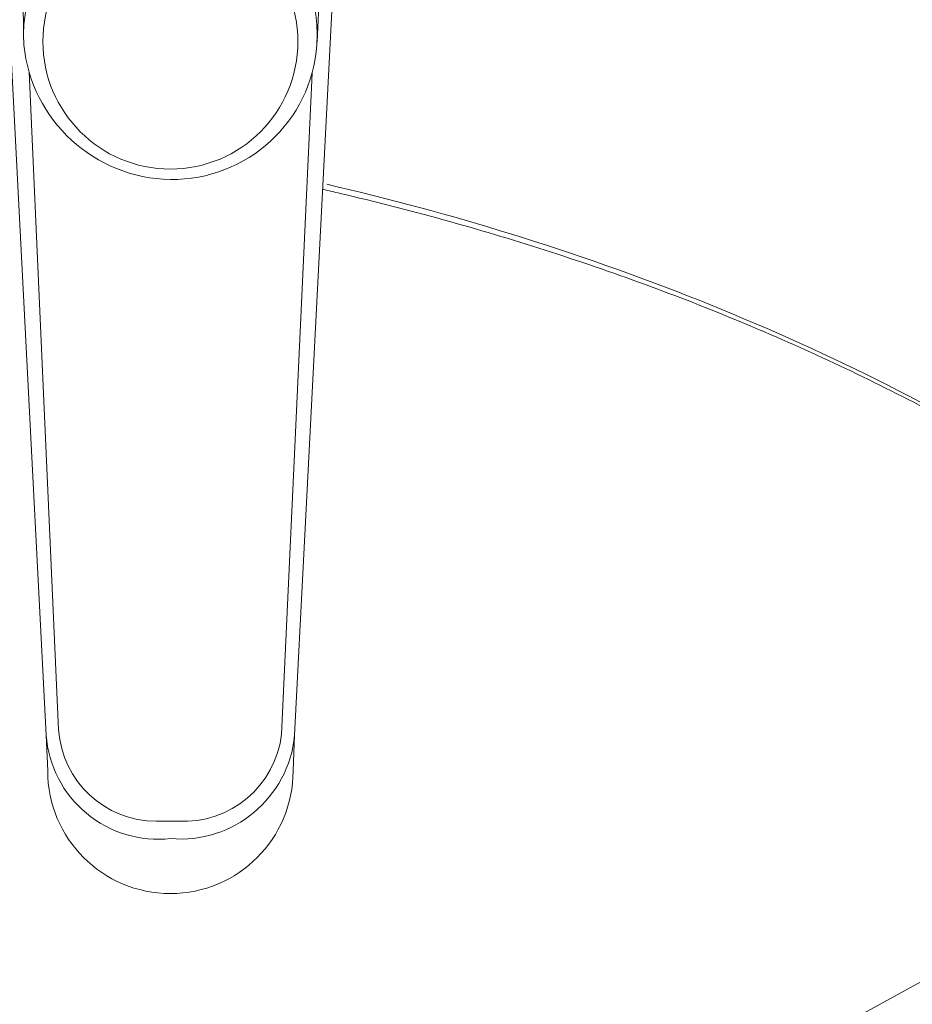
# Model space of a CAD drawing. Header units: millimetres. Extents: x 5980700 to 6194397, y -12939 to 2351883.
# Tile 76 of 124: x 6037403 to 6037510, y -2149 to -2031. Entities that reach past the tile are written whole.
import ezdxf

# ---------------------------------------------------------------- set-up
doc = ezdxf.new("R2010")
doc.units = ezdxf.units.MM
for name, color, linetype, lineweight in [('A-DETL-THIN', 151, 'Continuous', 9), ('A-FLOR-PATT', 8, 'Continuous', 18), ('P-SANR-FIXT', 6, 'Continuous', 9), ('Q-CASE', 31, 'Continuous', 9)]:
    doc.layers.add(name, color=color, linetype=linetype, lineweight=lineweight)

# ---------------------------------------------------------------- blocks, each defined once
blk = doc.blocks.new('Componentes de gabinete 9 - Componentes de gabinete 10-3871332-PLANTA DE CAIMENTO DE PISOS - TÉRREO')
at = {"layer": 'Q-CASE', "lineweight": 5}
h = blk.add_hatch(dxfattribs=at)
h.set_pattern_fill('FP_32', color=256, style=0, pattern_type=2)
h.set_pattern_definition([(0, (2e-05, -3e-05), (812.8, 203.2), [33.528, -576.072, 33.528, -576.072, -3251.2]), (0, (2e-05, -3e-05), (812.8, 203.2), [-1219.2, 33.528, -1185.672, 33.528, -576.072, -1422.4]), (0, (2e-05, -3e-05), (812.8, 203.2), [-3048, 33.528, -372.872, 33.528, -982.472]), (120, (304.8, 101.6), (-582.3763620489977, 602.3054481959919), [33.52799999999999, -576.0719999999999, 33.52799999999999, -576.0719999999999, -3251.199999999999]), (120, (304.8, 101.6), (-582.3763620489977, 602.3054481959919), [-1219.2, 33.52799999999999, -1185.672, 33.52799999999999, -576.0719999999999, -1422.4]), (120, (304.8, 101.6), (-582.3763620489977, 602.3054481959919), [-3048, 33.52799999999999, -372.8719999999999, 33.52799999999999, -982.4719999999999]), (240, (406.4, 508), (-230.4236379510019, -805.5054481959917), [33.528, -576.072, 33.528, -576.072, -3251.2]), (240, (406.4, 508), (-230.4236379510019, -805.5054481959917), [-1219.2, 33.528, -1185.672, 33.528, -576.072, -1422.4]), (240, (406.4, 508), (-230.4236379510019, -805.5054481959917), [-3048, 33.528, -372.872, 33.528, -982.472])])
h.paths.add_polyline_path([(-1916.627681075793, -2503.341032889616), (-1916.627681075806, -1928.341032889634), (-4090.616646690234, -1928.341032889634), (-4090.616646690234, -2018.841821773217), (-4266.627681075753, -2018.841821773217), (-4266.627681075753, -2503.341032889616), (-2157.504512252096, -2503.341032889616)])
h.paths.add_polyline_path([(-3110.634107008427, -2404.163083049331), (-3167.436296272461, -2399.394518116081), (-3221.157012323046, -2385.38959533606), (-3268.906719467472, -2363.038630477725), (-3308.194852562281, -2333.777107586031), (-3337.907475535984, -2297.861812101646), (-3354.729751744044, -2262.080064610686), (-3360.600275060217, -2223.341032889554), (-3354.729751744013, -2184.602001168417), (-3335.245784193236, -2144.961343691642), (-3308.194852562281, -2112.904958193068), (-3268.906719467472, -2083.643435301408), (-3221.157012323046, -2061.292470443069), (-3167.436296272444, -2047.287547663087), (-3110.634107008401, -2042.518982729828), (-3072.063723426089, -2045.756980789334), (-3073.614829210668, -2014.807732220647), (-3075.889238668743, -2009.253733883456), (-3076.651862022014, -2003.300731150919), (-3075.850939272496, -1997.352760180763), (-3073.29385822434, -1991.492903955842), (-3069.878323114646, -1987.058951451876), (-3065.11199704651, -1983.411764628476), (-3059.56534687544, -1981.119493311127), (-3053.61482921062, -1980.337716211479), (-3047.664311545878, -1981.119493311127), (-3040.81046620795, -1984.412028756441), (-3037.351335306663, -1987.058951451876), (-3033.614829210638, -1991.990953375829), (-3031.378719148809, -1997.352760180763), (-3030.577796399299, -2003.300731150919), (-3031.340419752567, -2009.253733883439), (-3033.614829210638, -2014.807732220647), (-3035.478337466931, -2051.831263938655), (-3033.390313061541, -2052.15085995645), (-3025.61542372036, -2054.643551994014), (-3000.111201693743, -2061.292470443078), (-2952.361494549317, -2083.643435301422), (-2913.073361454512, -2112.904958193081), (-2884.108826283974, -2147.229036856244), (-2866.538462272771, -2184.602001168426), (-2860.667938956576, -2223.341032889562), (-2866.538462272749, -2262.080064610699), (-2884.108826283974, -2299.453028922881), (-2913.073361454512, -2333.777107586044), (-2952.361494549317, -2363.038630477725), (-3000.111201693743, -2385.38959533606), (-3053.831917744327, -2399.394518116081)])
h.paths.add_polyline_path([(-2291.627681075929, -2404.16308304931), (-2348.429870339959, -2399.394518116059), (-2402.150586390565, -2385.38959533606), (-2451.939830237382, -2361.51959800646), (-2489.188426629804, -2333.777107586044), (-2518.152961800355, -2299.453028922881), (-2535.72332581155, -2262.080064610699), (-2541.593849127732, -2223.341032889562), (-2535.72332581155, -2184.602001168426), (-2518.152961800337, -2147.229036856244), (-2489.188426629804, -2112.904958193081), (-2449.90029353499, -2083.643435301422), (-2402.150586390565, -2061.292470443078), (-2348.42987034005, -2047.287547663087), (-2310.16307827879, -2044.075036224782), (-2311.627681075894, -2014.807732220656), (-2313.90209053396, -2009.253733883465), (-2314.664713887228, -2003.300731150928), (-2313.863791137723, -1997.352760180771), (-2311.306710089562, -1991.492903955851), (-2304.722171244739, -1984.634033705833), (-2303.124848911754, -1983.411764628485), (-2297.578198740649, -1981.119493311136), (-2291.627681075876, -1980.337716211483), (-2285.677163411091, -1981.119493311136), (-2280.130513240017, -1983.411764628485), (-2275.364187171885, -1987.058951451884), (-2271.62768107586, -1991.990953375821), (-2269.353271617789, -1997.637186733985), (-2268.590648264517, -2003.300731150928), (-2269.353271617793, -2009.253733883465), (-2271.62768107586, -2014.807732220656), (-2271.948652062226, -2044.171044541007), (-2234.825491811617, -2047.287547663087), (-2181.104775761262, -2061.292470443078), (-2133.355068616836, -2083.643435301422), (-2094.066935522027, -2112.904958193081), (-2065.102400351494, -2147.229036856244), (-2047.532036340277, -2184.60200116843), (-2041.661513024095, -2223.341032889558), (-2047.532036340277, -2262.080064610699), (-2065.102400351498, -2299.453028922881), (-2094.066935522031, -2333.777107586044), (-2133.355068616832, -2363.038630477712), (-2181.104775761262, -2385.389595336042), (-2234.825491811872, -2399.394518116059)])
h.paths.add_polyline_path([(-3853.614829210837, -2404.163083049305), (-3910.417018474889, -2399.394518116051), (-3964.137734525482, -2385.389595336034), (-4011.887441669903, -2363.038630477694), (-4055.841707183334, -2329.142378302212), (-4081.97028659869, -2296.553628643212), (-4098.118636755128, -2260.765137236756), (-4103.580997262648, -2223.341032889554), (-4097.710473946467, -2184.602001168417), (-4080.14010993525, -2147.229036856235), (-4051.175574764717, -2112.904958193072), (-4011.887441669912, -2083.643435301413), (-3964.137734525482, -2061.292470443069), (-3910.417018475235, -2047.287547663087), (-3872.19667104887, -2043.171977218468), (-3873.614829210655, -2014.807732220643), (-3875.889238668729, -2009.253733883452), (-3876.651862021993, -2003.300731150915), (-3875.850939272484, -1997.352760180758), (-3873.293858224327, -1991.492903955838), (-3868.415851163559, -1985.939869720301), (-3865.111997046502, -1983.411764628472), (-3859.565346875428, -1981.119493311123), (-3853.61482921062, -1980.337716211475), (-3847.664311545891, -1981.119493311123), (-3842.117661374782, -1983.411764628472), (-3837.351335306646, -1987.058951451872), (-3833.614829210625, -1991.990953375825), (-3831.378719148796, -1997.352760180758), (-3830.577796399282, -2003.300731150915), (-3831.340419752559, -2009.253733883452), (-3833.614829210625, -2014.807732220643), (-3833.935800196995, -2044.171044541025), (-3796.812639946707, -2047.287547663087), (-3743.091923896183, -2061.292470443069), (-3695.342216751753, -2083.643435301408), (-3651.387951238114, -2117.539687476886), (-3625.259371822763, -2150.128437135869), (-3609.111021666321, -2185.91692854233), (-3603.648661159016, -2223.341032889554), (-3609.519184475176, -2262.080064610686), (-3629.681102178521, -2302.524118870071), (-3656.054083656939, -2333.777107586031), (-3695.342216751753, -2363.038630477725), (-3743.091923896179, -2385.38959533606), (-3796.812639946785, -2399.394518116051), (-3847.738132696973, -2403.669732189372)])
h = blk.add_hatch(dxfattribs=at)
h.set_pattern_fill('FP_33', color=256, style=0, pattern_type=2)
h.set_pattern_definition([(216.87, (635, 1587.5), (4762.494328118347, 3175.008507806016), [793.75, -7143.75]), (206.565, (1587.5, 1111.25), (-1587.501456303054, -1587.499067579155), [1774.879, -1774.879]), (198.435, (1587.5, 317.5), (-3174.997452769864, -1587.50290376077), [1004.024, -4016.092])])
h.paths.add_polyline_path([(-1916.627681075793, -2503.341032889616), (-1916.627681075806, -1928.341032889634), (-4090.616646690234, -1928.341032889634), (-4090.616646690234, -2018.841821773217), (-4266.627681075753, -2018.841821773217), (-4266.627681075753, -2503.341032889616), (-2157.504512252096, -2503.341032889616)])
h.paths.add_polyline_path([(-3110.634107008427, -2404.163083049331), (-3167.436296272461, -2399.394518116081), (-3221.157012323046, -2385.38959533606), (-3268.906719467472, -2363.038630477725), (-3308.194852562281, -2333.777107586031), (-3337.907475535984, -2297.861812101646), (-3354.729751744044, -2262.080064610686), (-3360.600275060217, -2223.341032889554), (-3354.729751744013, -2184.602001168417), (-3335.245784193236, -2144.961343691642), (-3308.194852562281, -2112.904958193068), (-3268.906719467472, -2083.643435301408), (-3221.157012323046, -2061.292470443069), (-3167.436296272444, -2047.287547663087), (-3110.634107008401, -2042.518982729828), (-3072.063723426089, -2045.756980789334), (-3073.614829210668, -2014.807732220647), (-3075.889238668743, -2009.253733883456), (-3076.651862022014, -2003.300731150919), (-3075.850939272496, -1997.352760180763), (-3073.29385822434, -1991.492903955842), (-3069.878323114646, -1987.058951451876), (-3065.11199704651, -1983.411764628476), (-3059.56534687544, -1981.119493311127), (-3053.61482921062, -1980.337716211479), (-3047.664311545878, -1981.119493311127), (-3040.81046620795, -1984.412028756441), (-3037.351335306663, -1987.058951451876), (-3033.614829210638, -1991.990953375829), (-3031.378719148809, -1997.352760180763), (-3030.577796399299, -2003.300731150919), (-3031.340419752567, -2009.253733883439), (-3033.614829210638, -2014.807732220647), (-3035.478337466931, -2051.831263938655), (-3033.390313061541, -2052.15085995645), (-3025.61542372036, -2054.643551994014), (-3000.111201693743, -2061.292470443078), (-2952.361494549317, -2083.643435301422), (-2913.073361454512, -2112.904958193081), (-2884.108826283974, -2147.229036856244), (-2866.538462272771, -2184.602001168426), (-2860.667938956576, -2223.341032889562), (-2866.538462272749, -2262.080064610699), (-2884.108826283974, -2299.453028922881), (-2913.073361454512, -2333.777107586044), (-2952.361494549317, -2363.038630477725), (-3000.111201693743, -2385.38959533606), (-3053.831917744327, -2399.394518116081)])
h.paths.add_polyline_path([(-2291.627681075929, -2404.16308304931), (-2348.429870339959, -2399.394518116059), (-2402.150586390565, -2385.38959533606), (-2451.939830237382, -2361.51959800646), (-2489.188426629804, -2333.777107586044), (-2518.152961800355, -2299.453028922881), (-2535.72332581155, -2262.080064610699), (-2541.593849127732, -2223.341032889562), (-2535.72332581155, -2184.602001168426), (-2518.152961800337, -2147.229036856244), (-2489.188426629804, -2112.904958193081), (-2449.90029353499, -2083.643435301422), (-2402.150586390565, -2061.292470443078), (-2348.42987034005, -2047.287547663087), (-2310.16307827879, -2044.075036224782), (-2311.627681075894, -2014.807732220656), (-2313.90209053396, -2009.253733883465), (-2314.664713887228, -2003.300731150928), (-2313.863791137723, -1997.352760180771), (-2311.306710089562, -1991.492903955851), (-2304.722171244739, -1984.634033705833), (-2303.124848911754, -1983.411764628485), (-2297.578198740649, -1981.119493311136), (-2291.627681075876, -1980.337716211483), (-2285.677163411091, -1981.119493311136), (-2280.130513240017, -1983.411764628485), (-2275.364187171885, -1987.058951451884), (-2271.62768107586, -1991.990953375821), (-2269.353271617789, -1997.637186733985), (-2268.590648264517, -2003.300731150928), (-2269.353271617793, -2009.253733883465), (-2271.62768107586, -2014.807732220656), (-2271.948652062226, -2044.171044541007), (-2234.825491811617, -2047.287547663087), (-2181.104775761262, -2061.292470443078), (-2133.355068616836, -2083.643435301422), (-2094.066935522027, -2112.904958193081), (-2065.102400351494, -2147.229036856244), (-2047.532036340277, -2184.60200116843), (-2041.661513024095, -2223.341032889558), (-2047.532036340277, -2262.080064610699), (-2065.102400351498, -2299.453028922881), (-2094.066935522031, -2333.777107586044), (-2133.355068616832, -2363.038630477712), (-2181.104775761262, -2385.389595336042), (-2234.825491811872, -2399.394518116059)])
h.paths.add_polyline_path([(-3853.614829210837, -2404.163083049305), (-3910.417018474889, -2399.394518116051), (-3964.137734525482, -2385.389595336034), (-4011.887441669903, -2363.038630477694), (-4055.841707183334, -2329.142378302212), (-4081.97028659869, -2296.553628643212), (-4098.118636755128, -2260.765137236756), (-4103.580997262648, -2223.341032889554), (-4097.710473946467, -2184.602001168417), (-4080.14010993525, -2147.229036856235), (-4051.175574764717, -2112.904958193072), (-4011.887441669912, -2083.643435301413), (-3964.137734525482, -2061.292470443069), (-3910.417018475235, -2047.287547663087), (-3872.19667104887, -2043.171977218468), (-3873.614829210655, -2014.807732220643), (-3875.889238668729, -2009.253733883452), (-3876.651862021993, -2003.300731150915), (-3875.850939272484, -1997.352760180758), (-3873.293858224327, -1991.492903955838), (-3868.415851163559, -1985.939869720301), (-3865.111997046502, -1983.411764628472), (-3859.565346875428, -1981.119493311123), (-3853.61482921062, -1980.337716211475), (-3847.664311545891, -1981.119493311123), (-3842.117661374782, -1983.411764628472), (-3837.351335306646, -1987.058951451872), (-3833.614829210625, -1991.990953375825), (-3831.378719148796, -1997.352760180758), (-3830.577796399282, -2003.300731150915), (-3831.340419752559, -2009.253733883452), (-3833.614829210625, -2014.807732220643), (-3833.935800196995, -2044.171044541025), (-3796.812639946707, -2047.287547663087), (-3743.091923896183, -2061.292470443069), (-3695.342216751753, -2083.643435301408), (-3651.387951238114, -2117.539687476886), (-3625.259371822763, -2150.128437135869), (-3609.111021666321, -2185.91692854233), (-3603.648661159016, -2223.341032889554), (-3609.519184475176, -2262.080064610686), (-3629.681102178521, -2302.524118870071), (-3656.054083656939, -2333.777107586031), (-3695.342216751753, -2363.038630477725), (-3743.091923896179, -2385.38959533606), (-3796.812639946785, -2399.394518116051), (-3847.738132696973, -2403.669732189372)])
at = {"layer": 'Q-CASE', "color": 133, "lineweight": 5}
blk.add_open_spline([(-3034.993075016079, -2051.064000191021), (-3027.565991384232, -2052.782397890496), (-3004.592844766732, -2058.969912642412), (-2968.419449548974, -2073.395573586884), (-2930.299989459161, -2096.743737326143), (-2899.528686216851, -2124.738962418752), (-2869.672197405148, -2166.481287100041), (-2860.667938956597, -2200.634047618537), (-2860.667938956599, -2223.341032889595)], degree=3, knots=[1.871810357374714, 1.871810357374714, 1.871810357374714, 1.871810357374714, 1.963495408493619, 2.159844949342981, 2.356194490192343, 2.552544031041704, 2.748893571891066, 3.14159265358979, 3.14159265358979, 3.14159265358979, 3.14159265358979], dxfattribs=at)
blk = doc.blocks.new('Deca_Cuba de Embutir Universal Oval_L_37 - L_37_17_Branco Gelo GE17-3102699-PLANTA DE CAIMENTO DE PISOS - TÉRREO')
at = {"layer": 'P-SANR-FIXT', "color": 90, "lineweight": 5}
blk.add_open_spline([(249.9661680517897, -1.331533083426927e-10), (249.9462737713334, 6.373651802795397), (249.0120068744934, 18.99355938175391), (244.9629843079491, 37.46108720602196), (239.2929150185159, 52.66577943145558), (233.4439695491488, 64.57105873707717), (228.4618392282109, 73.24640232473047), (222.8414178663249, 81.71890648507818), (216.565657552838, 90.03681551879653), (209.6999008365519, 98.1095680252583), (202.320997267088, 105.8505852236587), (194.3773779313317, 113.2961635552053), (185.8370916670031, 120.4928035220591), (176.7905614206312, 127.3612064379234), (167.3378583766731, 133.8283248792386), (157.4180866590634, 139.9219055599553), (146.9865604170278, 145.682658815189), (136.1546241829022, 151.046554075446), (125.0412526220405, 155.9571231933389), (113.5788694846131, 160.4323892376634), (101.7120111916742, 164.5054827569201), (89.568076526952, 168.130442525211), (80.70656067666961, 170.3943690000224), (75.89249737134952, 171.5039892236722), (75.21536294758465, 171.6577241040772)], degree=3, knots=[0, 0, 0, 0, 0.03333333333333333, 0.06666666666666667, 0.1, 0.1166666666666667, 0.1333333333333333, 0.15, 0.1666666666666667, 0.1833333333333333, 0.2, 0.2166666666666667, 0.2333333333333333, 0.25, 0.2666666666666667, 0.2833333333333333, 0.3, 0.3166666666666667, 0.3333333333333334, 0.35, 0.3666666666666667, 0.3833333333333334, 0.4, 0.4027232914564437, 0.4027232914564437, 0.4027232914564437, 0.4027232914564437], dxfattribs=at)
blk = doc.blocks.new('Deca_Torneira Decamatic Eco_1173_C_Mesa Fechamento Automatico - 1173_C_Cromado CR10-3134131-PLANTA DE CAIMENTO DE PISOS - TÉRREO')
at = {"layer": 'P-SANR-FIXT', "color": 90, "lineweight": 5}
for p, q in [((-0.8803297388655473, 123.5770627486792), (1.679737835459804, 123.5770627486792)), ((-14.80102195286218, 113.344352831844), (-14.62372851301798, 117.5728564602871)), ((14.62372851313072, 117.5728564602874), (14.8010219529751, 113.3443528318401)), ((-19.67902901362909, 18.49748452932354), (-14.80102195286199, 113.3443528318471)), ((-16.87477370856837, 34.50280267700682), (-13.25110610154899, 113.1967488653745)), ((13.32878300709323, 112.7141523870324), (16.84253440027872, 34.32167965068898)), ((14.8010219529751, 113.3443528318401), (19.67902901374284, 18.49748452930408)), ((-18.20037910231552, 15.99746769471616), (-17.47965503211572, 30.81429193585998)), ((17.66020748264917, 14.80721502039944), (17.4996785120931, 29.9640573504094))]:
    blk.add_line(p, q, dxfattribs=at)
blk.add_circle((6.89019154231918e-11, 30.71981705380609), 15.19214815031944, dxfattribs=at)
for centre, radius, start, end in [((5.637253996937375e-11, 117.5728564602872), 14.62372851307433, 1.488499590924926e-12, 180.0000000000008), ((-1.20154580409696, 112.0492266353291), 13.66100667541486, 84.95406323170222, 174.5599268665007), ((1.45389986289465, 112.3525740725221), 13.38391920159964, 4.249642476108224, 96.23636742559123), ((-1.57590498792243, 111.8444015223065), 11.75326186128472, 86.60716935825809, 173.392830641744), ((1.679737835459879, 111.8995717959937), 11.67749095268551, 4.00000000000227, 90.0000000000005), ((-0.2307316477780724, 29.87114595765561), 17.27646897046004, 89.23477750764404, 175.906959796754), ((-0.23753063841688, 29.36210406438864), 17.78555626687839, 5.621383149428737, 89.23477750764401), ((-0.0003214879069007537, 29.96405735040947), 17.5, 176.2642266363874, 3.735773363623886)]:
    blk.add_arc(centre, radius, start, end, dxfattribs=at)
blk = doc.blocks.new('BE-PMSa-MOD-ARQ-CONEXAODOFUTURO-EX-000-R_rvt-1-PLANTA DE CAIMENTO DE PISOS - TÉRREO')
at = {"layer": 'A-FLOR-PATT', "lineweight": 5}
h = blk.add_hatch(dxfattribs=at)
h.set_pattern_fill('FP_19', color=71, style=0, pattern_type=2)
h.set_pattern_definition([(0, (1076.385, -4153.340999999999), (0, 450), []), (90, (1076.385, -4153.340999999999), (-450, 2.755455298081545e-14), [])])
h.paths.add_polyline_path([(-1408.117406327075, -6885.841005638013), (-1448.117406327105, -6885.841005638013), (-1448.117406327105, -6165.841005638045), (-1458.117406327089, -6165.841005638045), (-1458.117406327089, -6154.841005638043), (-1478.122472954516, -6154.841005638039), (-1478.122472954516, -6265.841005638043), (-1497.12247295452, -6265.841005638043), (-1497.12247295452, -6135.841005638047), (-1458.117406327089, -6135.841005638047), (-1458.117406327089, -6125.841005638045), (-1448.117406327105, -6125.841005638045), (-1448.117406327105, -6085.84100563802), (-1408.117406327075, -6085.84100563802), (-1408.117406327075, -6125.841005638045), (-1398.117406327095, -6125.841005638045), (-1398.117406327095, -6135.841005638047), (-1359.11233969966, -6135.841005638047), (-1359.11233969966, -6265.841005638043), (-1378.112339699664, -6265.841005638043), (-1379.117406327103, -6154.841005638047), (-1398.117406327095, -6154.841005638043), (-1398.117406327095, -6165.841005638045), (-1408.117406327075, -6165.841005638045), (-1408.117406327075, -6804.748590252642)])
h.paths.add_polyline_path([(-422.2840729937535, -6885.841005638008), (-462.2840729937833, -6885.841005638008), (-462.2840729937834, -6165.841005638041), (-472.284072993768, -6165.841005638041), (-472.284072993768, -6154.841005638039), (-492.2891396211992, -6154.841005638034), (-492.2891396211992, -6265.841005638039), (-511.2891396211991, -6265.841005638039), (-511.2891396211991, -6135.841005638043), (-472.284072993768, -6135.841005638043), (-472.284072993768, -6125.841005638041), (-462.2840729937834, -6125.841005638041), (-462.2840729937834, -6085.841005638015), (-422.2840729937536, -6085.841005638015), (-422.2840729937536, -6125.841005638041), (-412.2840729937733, -6125.841005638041), (-412.2840729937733, -6135.841005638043), (-373.2790063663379, -6135.841005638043), (-373.2790063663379, -6265.841005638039), (-392.2790063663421, -6265.841005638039), (-393.2840729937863, -6154.841005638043), (-412.2840729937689, -6154.841005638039), (-412.2840729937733, -6165.841005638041), (-422.2840729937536, -6165.841005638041), (-422.2840729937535, -6804.748590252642)])
h.paths.add_polyline_path([(563.5492603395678, -6885.841005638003), (523.5492603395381, -6885.841005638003), (523.5492603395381, -6165.841005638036), (513.5492603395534, -6165.841005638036), (513.5492603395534, -6154.84100563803), (493.5441937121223, -6154.841005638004), (493.5441937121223, -6265.841005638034), (474.5441937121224, -6265.841005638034), (474.5441937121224, -6135.841005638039), (513.5492603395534, -6135.841005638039), (513.5492603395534, -6125.841005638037), (523.5492603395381, -6125.841005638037), (523.5492603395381, -6085.841005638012), (563.5492603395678, -6085.841005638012), (563.5492603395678, -6125.841005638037), (573.5492603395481, -6125.841005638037), (573.5492603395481, -6135.841005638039), (612.5543269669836, -6135.841005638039), (612.5543269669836, -6265.841005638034), (593.5543269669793, -6265.841005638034), (592.5492603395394, -6154.841005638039), (573.5492603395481, -6154.841005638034), (573.5492603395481, -6165.841005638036), (563.5492603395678, -6165.841005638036), (563.5492603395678, -6804.748590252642)])
h.paths.add_polyline_path([(1549.382593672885, -6885.841005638), (1509.382593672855, -6885.841005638), (1509.382593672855, -6165.841005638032), (1499.38259367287, -6165.841005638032), (1499.38259367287, -6154.841005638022), (1479.377527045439, -6154.841005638), (1479.377527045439, -6265.84100563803), (1460.377527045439, -6265.84100563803), (1460.377527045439, -6135.841005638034), (1499.38259367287, -6135.841005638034), (1499.38259367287, -6125.841005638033), (1509.382593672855, -6125.841005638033), (1509.382593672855, -6085.841005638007), (1549.382593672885, -6085.841005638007), (1549.382593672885, -6125.841005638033), (1559.382593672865, -6125.841005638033), (1559.382593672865, -6135.841005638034), (1598.387660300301, -6135.841005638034), (1598.387660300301, -6265.84100563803), (1579.387660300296, -6265.84100563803), (1578.382593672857, -6154.841005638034), (1559.382593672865, -6154.84100563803), (1559.382593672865, -6165.841005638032), (1549.382593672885, -6165.841005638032), (1549.382593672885, -6839.505983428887)])
h.paths.add_polyline_path([(-3379.784072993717, -6885.841005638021), (-3419.784072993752, -6885.841005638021), (-3419.784072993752, -6165.841005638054), (-3429.784072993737, -6165.841005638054), (-3429.784072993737, -6154.841005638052), (-3449.789139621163, -6154.841005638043), (-3449.789139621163, -6265.841005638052), (-3468.789139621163, -6265.841005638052), (-3468.789139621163, -6135.841005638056), (-3429.784072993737, -6135.841005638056), (-3429.784072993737, -6125.841005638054), (-3419.784072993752, -6125.841005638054), (-3419.784072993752, -6085.841005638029), (-3379.784072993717, -6085.841005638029), (-3379.784072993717, -6125.841005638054), (-3369.784072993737, -6125.841005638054), (-3369.784072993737, -6135.841005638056), (-3330.779006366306, -6135.841005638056), (-3330.779006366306, -6265.841005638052), (-3349.779006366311, -6265.841005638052), (-3350.784072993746, -6154.841005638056), (-3369.784072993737, -6154.841005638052), (-3369.784072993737, -6165.841005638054), (-3379.784072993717, -6165.841005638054), (-3379.784072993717, -6804.748590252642)])
h.paths.add_polyline_path([(-2393.950739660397, -6885.841005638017), (-2433.950739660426, -6885.841005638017), (-2433.950739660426, -6165.841005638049), (-2443.950739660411, -6165.841005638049), (-2443.950739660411, -6154.841005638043), (-2463.955806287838, -6154.841005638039), (-2463.955806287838, -6265.841005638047), (-2482.955806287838, -6265.841005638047), (-2482.955806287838, -6135.841005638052), (-2443.950739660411, -6135.841005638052), (-2443.950739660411, -6125.84100563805), (-2433.950739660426, -6125.84100563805), (-2433.950739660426, -6085.841005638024), (-2393.950739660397, -6085.841005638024), (-2393.950739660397, -6125.84100563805), (-2383.950739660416, -6125.84100563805), (-2383.950739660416, -6135.841005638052), (-2344.945673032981, -6135.841005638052), (-2344.945673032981, -6265.841005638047), (-2363.945673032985, -6265.841005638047), (-2364.950739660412, -6154.841005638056), (-2383.950739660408, -6154.841005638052), (-2383.950739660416, -6165.841005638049), (-2393.950739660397, -6165.841005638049), (-2393.950739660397, -6804.748590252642)])
h.paths.add_polyline_path([(-1633.586260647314, -8187.825683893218), (-1326.11487301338, -8187.825683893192), (-1326.11487301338, -6915.841005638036), (-1408.117406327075, -6915.841005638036), (-1408.117406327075, -6885.841005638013), (-1222.284072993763, -6885.841005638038), (-1222.284072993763, -6915.841005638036), (-1296.11487301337, -6915.841005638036), (-1296.11487301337, -8187.825683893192), (-340.281539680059, -8187.825683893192), (-340.281539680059, -6915.841005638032), (-422.2840729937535, -6915.841005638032), (-422.2840729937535, -6885.841005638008), (-236.4507396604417, -6885.841005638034), (-236.4507396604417, -6915.841005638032), (-310.281539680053, -6915.841005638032), (-310.2815396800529, -8187.825683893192), (645.5517936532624, -8187.825683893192), (645.5517936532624, -6915.841005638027), (563.5492603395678, -6915.841005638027), (563.5492603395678, -6885.841005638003), (749.3825936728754, -6885.84100563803), (749.3825936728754, -6915.841005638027), (675.5517936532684, -6915.841005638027), (675.5517936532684, -8187.825683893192), (1631.385126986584, -8187.825683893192), (1631.385126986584, -6915.841005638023), (1549.382593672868, -6915.841005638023), (1549.382593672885, -6885.841005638), (1876.385126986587, -6885.841005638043), (1876.385126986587, -5160.841005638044), (1819.382593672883, -5160.84100563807), (1819.382593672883, -5130.841005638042), (1876.385126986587, -5130.841005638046), (1876.385126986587, -3880.841005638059), (1437.385126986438, -3880.841005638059), (1436.385126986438, -3898.231985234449), (1424.554938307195, -3898.231985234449), (1424.554938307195, -3931.218364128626), (1419.460598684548, -3931.218364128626), (1419.460598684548, -3946.925911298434), (1413.385126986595, -3946.925911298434), (1413.385126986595, -3958.858886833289), (1444.385126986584, -3958.858886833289), (1444.385126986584, -3970.828505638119), (1370.385126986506, -3970.828505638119), (1370.385126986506, -3958.948636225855), (1401.385126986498, -3958.858886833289), (1401.385126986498, -3946.925911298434), (1395.309655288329, -3946.925911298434), (1395.309655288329, -3931.218364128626), (1390.215315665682, -3931.218364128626), (1390.215315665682, -3898.231985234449), (1377.385126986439, -3897.231985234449), (1377.385126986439, -3880.841005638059), (938.3851269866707, -3880.841005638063), (938.385126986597, -5130.841005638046), (1019.382593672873, -5130.841005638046), (1019.382593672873, -5160.841005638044), (816.3825936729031, -5160.84100563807), (816.3825936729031, -5130.841005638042), (908.3851269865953, -5130.841005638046), (908.3851269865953, -3880.841005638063), (469.3851269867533, -3880.841005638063), (468.3851269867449, -3898.231985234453), (456.554938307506, -3898.231985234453), (456.554938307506, -3931.21836412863), (451.4605986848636, -3931.21836412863), (451.4605986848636, -3946.925911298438), (445.3851269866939, -3946.925911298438), (445.3851269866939, -3958.948636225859), (476.3851269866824, -3958.948636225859), (476.3851269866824, -3970.828505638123), (402.3851269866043, -3970.828505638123), (402.3851269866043, -3958.858886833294), (433.3851269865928, -3958.858886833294), (433.3851269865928, -3946.925911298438), (427.3096552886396, -3946.925911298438), (427.3096552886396, -3931.21836412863), (422.2153156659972, -3931.21836412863), (422.2153156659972, -3898.231985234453), (409.3851269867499, -3897.231985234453), (409.3851269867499, -3880.841005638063), (-29.61487301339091, -3880.841005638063), (-29.61487301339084, -5130.841005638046), (16.38259367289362, -5130.841005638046), (16.38259367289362, -5160.841005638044), (-116.6174063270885, -5160.84100563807), (-116.6174063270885, -5130.841005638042), (-59.61487301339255, -5130.841005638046), (-59.61487301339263, -3880.841005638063), (-498.6148730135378, -3880.841005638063), (-499.6148730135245, -3898.231985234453), (-511.4450616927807, -3898.231985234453), (-511.4450616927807, -3931.21836412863), (-516.5394013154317, -3931.21836412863), (-516.5394013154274, -3946.925911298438), (-522.6148730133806, -3946.925911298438), (-522.6148730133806, -3958.858886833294), (-491.6148730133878, -3958.858886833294), (-491.6148730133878, -3970.828505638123), (-565.614873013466, -3970.828505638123), (-565.614873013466, -3958.948636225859), (-534.6148730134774, -3958.858886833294), (-534.6148730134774, -3946.925911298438), (-540.6903447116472, -3946.925911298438), (-540.6903447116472, -3931.21836412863), (-545.7846843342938, -3931.21836412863), (-545.7846843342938, -3898.231985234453), (-558.6148730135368, -3897.231985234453), (-558.6148730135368, -3880.841005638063), (-997.6148730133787, -3880.841005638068), (-997.6148730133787, -5130.841005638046), (-916.6174063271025, -5130.841005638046), (-916.6174063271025, -5160.841005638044), (-1084.617406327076, -5160.84100563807), (-1084.617406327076, -5130.841005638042), (-1027.61487301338, -5130.841005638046), (-1027.614873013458, -3880.841005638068), (-1466.614873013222, -3880.841005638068), (-1467.614873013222, -3898.231985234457), (-1479.44506169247, -3898.231985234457), (-1479.44506169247, -3931.218364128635), (-1484.539401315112, -3931.218364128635), (-1484.539401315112, -3946.925911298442), (-1490.614873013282, -3946.925911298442), (-1490.614873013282, -3958.948636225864), (-1459.614873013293, -3958.948636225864), (-1459.614873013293, -3970.828505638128), (-1533.614873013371, -3970.828505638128), (-1533.614873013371, -3958.858886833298), (-1502.614873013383, -3958.858886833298), (-1502.614873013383, -3946.925911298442), (-1508.690344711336, -3946.925911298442), (-1508.690344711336, -3931.218364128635), (-1513.784684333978, -3931.218364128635), (-1513.784684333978, -3898.231985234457), (-1526.614873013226, -3897.231985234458), (-1526.614873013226, -3880.841005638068), (-1965.614873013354, -3880.841005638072), (-1965.614873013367, -5130.841005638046), (-1884.61740632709, -5130.841005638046), (-1884.61740632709, -5160.841005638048), (-2052.617406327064, -5160.84100563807), (-2052.617406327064, -5130.841005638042), (-1995.614873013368, -5130.841005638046), (-1995.614873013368, -3880.841005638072), (-2434.614873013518, -3880.841005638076), (-2435.614873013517, -3898.231985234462), (-2447.445061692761, -3898.231985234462), (-2447.445061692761, -3931.218364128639), (-2452.539401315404, -3931.218364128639), (-2452.539401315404, -3946.925911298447), (-2458.614873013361, -3946.925911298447), (-2458.614873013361, -3958.858886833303), (-2427.614873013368, -3958.858886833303), (-2427.614873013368, -3970.828505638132), (-2501.614873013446, -3970.828505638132), (-2501.614873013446, -3958.948636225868), (-2470.614873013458, -3958.858886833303), (-2470.614873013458, -3946.925911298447), (-2476.690344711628, -3946.925911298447), (-2476.690344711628, -3931.218364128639), (-2481.78468433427, -3931.218364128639), (-2481.78468433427, -3898.231985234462), (-2494.614873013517, -3897.231985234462), (-2494.614873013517, -3880.841005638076), (-2933.614873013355, -3880.841005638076), (-2933.614873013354, -5130.841005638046), (-2852.617406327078, -5130.841005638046), (-2852.617406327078, -5160.841005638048), (-2963.614873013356, -5160.841005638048), (-2963.614873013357, -3730.841005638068), (-273.614873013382, -3730.841005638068), (-273.6148730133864, -1905.841005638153), (-333.6148730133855, -1905.841005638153), (-333.6148730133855, -1920.841005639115), (-403.6148730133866, -1920.841005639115), (-403.6148730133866, -1905.841005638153), (-413.6148730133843, -1905.841005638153), (-413.6148730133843, -2645.841005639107), (-403.614873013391, -2645.841005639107), (-403.614873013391, -2656.841005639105), (-383.6098063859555, -2656.841005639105), (-383.6098063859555, -2545.841005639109), (-364.6098063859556, -2545.841005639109), (-364.6098063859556, -2675.841005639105), (-403.614873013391, -2675.841005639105), (-403.614873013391, -2685.841005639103), (-413.6148730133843, -2685.841005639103), (-413.6148730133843, -2725.841005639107), (-443.614873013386, -2725.841005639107), (-443.614873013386, -2685.841005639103), (-453.6148730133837, -2685.841005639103), (-453.6148730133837, -2675.841005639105), (-492.6199396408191, -2675.841005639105), (-492.6199396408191, -2545.841005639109), (-473.6199396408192, -2545.841005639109), (-472.6148730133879, -2656.841005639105), (-453.6148730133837, -2656.841005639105), (-453.6148730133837, -2645.841005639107), (-443.614873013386, -2645.841005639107), (-443.614873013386, -1905.841005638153), (-1243.614873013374, -1905.841005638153), (-1243.614873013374, -1920.841005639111), (-1313.614873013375, -1920.841005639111), (-1313.614873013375, -1905.841005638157), (-1861.627696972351, -1905.841005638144), (-1861.627696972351, -2730.841005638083), (-1891.627696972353, -2730.841005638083), (-1891.627696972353, -2503.341005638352), (-4291.627696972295, -2503.34100563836), (-4291.627696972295, -3602.841794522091), (-4115.616662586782, -3602.841794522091), (-4115.616662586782, -3918.841794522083), (-4291.627696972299, -3918.841794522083), (-4291.62769697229, -6885.841005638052), (-4179.784072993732, -6885.841005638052), (-4179.784072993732, -6915.841005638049), (-4291.62769697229, -6915.841005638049), (-4291.62769697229, -8187.825683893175), (-3297.781539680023, -8187.825683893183), (-3297.781539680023, -6915.841005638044), (-3379.784072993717, -6915.841005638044), (-3379.784072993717, -6885.841005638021), (-3193.950739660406, -6885.841005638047), (-3193.950739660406, -6915.841005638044), (-3267.781539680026, -6915.841005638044), (-3267.781539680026, -8187.825683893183), (-2311.948206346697, -8187.825683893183), (-2311.948206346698, -6915.84100563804), (-2393.950739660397, -6915.84100563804), (-2393.950739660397, -6885.841005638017), (-2208.117406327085, -6885.841005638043), (-2208.117406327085, -6915.84100563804), (-2281.948206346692, -6915.84100563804), (-2281.948206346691, -8187.825683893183), (-1634.040783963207, -8187.825683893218)])
h.paths.add_polyline_path([(1081.283969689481, -8177.824964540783), (974.2429165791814, -8177.757752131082), (969.89444838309, -8176.62737626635), (962.5990053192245, -8171.491896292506), (958.4892938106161, -8163.573126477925), (957.9528572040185, -8159.112278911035), (958.3458896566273, -8046.283814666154), (960.307945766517, -8039.866218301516), (963.7283128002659, -8032.919235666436), (963.7283128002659, -7942.145418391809), (961.4375489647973, -7935.578149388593), (960.4463710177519, -7926.6496358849), (961.5940795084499, -7650.620109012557), (964.0656786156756, -7630.220274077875), (974.8299487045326, -7602.120334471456), (992.0949357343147, -7577.474922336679), (1014.827323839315, -7557.759074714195), (1044.094972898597, -7543.599703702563), (1071.00633885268, -7537.47041637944), (1104.593384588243, -7534.802663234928), (1150.72110646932, -7533.999939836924), (1177.139309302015, -7534.536061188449), (1217.145192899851, -7537.754905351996), (1245.244404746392, -7544.159408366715), (1272.081338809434, -7557.769795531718), (1294.810519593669, -7577.489024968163), (1312.071615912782, -7602.136909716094), (1322.831558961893, -7630.238285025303), (1326.446371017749, -7660.111296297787), (1325.461348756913, -7935.551189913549), (1322.756520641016, -7944.035336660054), (1322.75652064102, -8032.919235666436), (1327.175489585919, -8039.484241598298), (1328.701960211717, -8047.249322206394), (1328.191987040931, -8166.732035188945), (1324.318356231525, -8173.441360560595), (1317.609030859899, -8177.314991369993), (1313.735400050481, -8177.824964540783)])
h.paths.add_polyline_path([(327.9020667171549, -8177.824964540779), (-11.59041675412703, -8177.757752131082), (-15.938884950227, -8176.627376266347), (-23.23432801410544, -8171.491896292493), (-27.34403952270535, -8163.573126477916), (-27.88047612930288, -8159.11227891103), (-27.48744367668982, -8046.283814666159), (-25.52538756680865, -8039.866218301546), (-22.10502053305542, -8032.919235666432), (-22.10502053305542, -7942.145418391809), (-24.39578436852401, -7935.578149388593), (-25.38696231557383, -7926.649635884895), (-24.23925382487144, -7650.620109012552), (-21.76765471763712, -7630.220274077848), (-11.00338462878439, -7602.120334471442), (6.261602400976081, -7577.474922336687), (28.99399050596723, -7557.759074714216), (58.26163956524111, -7543.599703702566), (85.1730055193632, -7537.470416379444), (118.760051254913, -7534.802663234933), (164.8877731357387, -7533.999939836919), (197.9780157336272, -7535.04143530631), (231.3118595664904, -7537.754905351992), (259.4110714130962, -7544.159408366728), (286.2480054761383, -7557.769795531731), (308.9771862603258, -7577.48902496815), (326.2382825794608, -7602.136909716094), (336.9982256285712, -7630.238285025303), (340.613037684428, -7660.111296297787), (339.6280154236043, -7935.551189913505), (336.9231873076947, -7944.035336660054), (336.923187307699, -8032.919235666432), (341.3421562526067, -8039.484241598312), (342.8686268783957, -8047.249322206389), (342.3586537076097, -8166.73203518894), (338.4850228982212, -8173.441360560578), (331.7756975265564, -8177.314991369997)])
h.paths.add_polyline_path([(-992.9312666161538, -8177.824964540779), (-1001.772218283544, -8176.627376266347), (-1009.067661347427, -8171.491896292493), (-1013.177372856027, -8163.573126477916), (-1013.713809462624, -8159.11227891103), (-1013.320777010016, -8046.283814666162), (-1011.358720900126, -8039.866218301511), (-1007.938353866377, -8032.919235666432), (-1007.938353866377, -7942.145418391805), (-1010.229117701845, -7935.57814938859), (-1011.220295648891, -7926.649635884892), (-1010.072587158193, -7650.620109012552), (-1007.600988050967, -7630.22027407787), (-996.8367179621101, -7602.120334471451), (-979.5717309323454, -7577.474922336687), (-956.8393428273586, -7557.75907471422), (-927.5716937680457, -7543.599703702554), (-900.6603278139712, -7537.470416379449), (-867.0732820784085, -7534.802663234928), (-820.9455601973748, -7533.999939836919), (-794.5273573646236, -7534.536061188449), (-754.5214737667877, -7537.754905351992), (-726.4222619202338, -7544.159408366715), (-699.5853278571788, -7557.769795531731), (-676.8561470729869, -7577.489024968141), (-659.5950507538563, -7602.136909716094), (-648.8351077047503, -7630.238285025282), (-645.2202956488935, -7660.111296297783), (-646.2053179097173, -7935.55118991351), (-648.9101460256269, -7944.035336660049), (-648.9101460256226, -8032.919235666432), (-644.4911770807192, -8039.484241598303), (-642.9647064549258, -8047.249322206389), (-643.4746796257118, -8166.73203518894), (-647.3483104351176, -8173.441360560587), (-654.0576358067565, -8177.314991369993), (-661.1148590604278, -8177.824964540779), (-979.7632562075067, -8177.824964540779)])
h.paths.add_polyline_path([(-1863.06921016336, -8177.824964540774), (-1973.078744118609, -8177.757752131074), (-1977.427212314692, -8176.627376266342), (-1984.722655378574, -8171.491896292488), (-1988.832366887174, -8163.573126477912), (-1989.368803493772, -8159.112278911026), (-1988.975771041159, -8046.283814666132), (-1987.013714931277, -8039.866218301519), (-1983.593347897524, -8032.919235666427), (-1983.593347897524, -7942.145418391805), (-1985.884111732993, -7935.578149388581), (-1986.875289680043, -7926.649635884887), (-1985.72758118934, -7650.620109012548), (-1983.255982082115, -7630.22027407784), (-1972.491711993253, -7602.120334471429), (-1955.226724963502, -7577.474922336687), (-1932.494336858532, -7557.75907471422), (-1903.22668779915, -7543.599703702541), (-1876.315321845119, -7537.470416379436), (-1842.728276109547, -7534.802663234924), (-1796.60055422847, -7533.999939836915), (-1770.182351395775, -7534.53606118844), (-1730.176467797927, -7537.754905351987), (-1702.077255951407, -7544.159408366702), (-1675.240321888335, -7557.769795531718), (-1652.511141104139, -7577.489024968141), (-1635.250044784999, -7602.136909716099), (-1624.449879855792, -7630.570680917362), (-1620.875289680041, -7660.111296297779), (-1621.860311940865, -7935.551189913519), (-1624.565140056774, -7944.035336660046), (-1624.56514005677, -8032.919235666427), (-1620.146171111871, -8039.484241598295), (-1618.619700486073, -8047.249322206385), (-1619.129673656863, -8166.732035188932), (-1623.003304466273, -8173.441360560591), (-1629.712629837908, -8177.314991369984), (-1633.586260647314, -8177.824964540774)])
h.paths.add_polyline_path([(-2619.419593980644, -8177.82496454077), (-2958.912077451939, -8177.75775213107), (-2963.260545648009, -8176.627376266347), (-2970.555988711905, -8171.491896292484), (-2974.665700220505, -8163.573126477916), (-2975.202136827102, -8159.112278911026), (-2974.809104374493, -8046.283814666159), (-2972.847048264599, -8039.866218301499), (-2969.426681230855, -8032.919235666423), (-2969.426681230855, -7942.145418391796), (-2971.717445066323, -7935.578149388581), (-2972.708623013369, -7926.343502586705), (-2971.56091452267, -7650.620109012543), (-2969.089315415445, -7630.220274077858), (-2958.325045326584, -7602.120334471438), (-2941.060058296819, -7577.474922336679), (-2918.327670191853, -7557.759074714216), (-2889.060021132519, -7543.599703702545), (-2862.148655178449, -7537.470416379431), (-2828.561609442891, -7534.802663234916), (-2782.4338875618, -7533.999939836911), (-2756.015684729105, -7534.536061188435), (-2716.009801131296, -7537.754905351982), (-2687.910589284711, -7544.159408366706), (-2661.073655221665, -7557.769795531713), (-2638.344474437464, -7577.489024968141), (-2621.08337811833, -7602.136909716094), (-2610.323435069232, -7630.23828502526), (-2606.708623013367, -7660.111296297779), (-2607.693645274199, -7935.551189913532), (-2610.398473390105, -7944.035336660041), (-2610.3984733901, -8032.919235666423), (-2605.979504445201, -8039.48424159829), (-2604.453033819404, -8047.24932220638), (-2604.963006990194, -8166.732035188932), (-2608.836637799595, -8173.441360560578), (-2615.545963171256, -8177.314991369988)])
h.paths.add_polyline_path([(-3630.1498973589, -8105.84028628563), (-3969.023528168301, -8105.330313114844), (-3975.732853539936, -8101.456682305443), (-3979.606484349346, -8094.747356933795), (-3980.116457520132, -8090.87372612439), (-3980.116457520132, -7975.264643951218), (-3978.589986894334, -7967.499563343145), (-3974.171017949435, -7960.934557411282), (-3974.171017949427, -7871.338078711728), (-3976.875846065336, -7863.56651165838), (-3977.860868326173, -7854.637361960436), (-3976.712378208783, -7578.635430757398), (-3974.171017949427, -7558.057631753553), (-3963.48611322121, -7530.152231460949), (-3944.369171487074, -7503.894264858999), (-3919.652445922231, -7483.835936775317), (-3896.658902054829, -7472.174730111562), (-3866.537949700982, -7465.428494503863), (-3828.55380661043, -7462.551382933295), (-3781.621430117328, -7462.015261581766), (-3756.007881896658, -7462.817984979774), (-3721.171753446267, -7465.770227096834), (-3693.081068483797, -7472.168114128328), (-3666.241821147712, -7485.77439645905), (-3643.509433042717, -7505.490244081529), (-3626.244446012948, -7530.135656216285), (-3615.142810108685, -7561.020111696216), (-3611.858645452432, -7588.126618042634), (-3612.852046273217, -7863.593471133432), (-3615.142810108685, -7872.075620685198), (-3615.142810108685, -7962.107780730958), (-3611.722443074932, -7967.881540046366), (-3609.760386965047, -7974.299136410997), (-3609.367354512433, -7980.998444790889), (-3609.903791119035, -8091.58844822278), (-3614.013502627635, -8099.507218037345), (-3621.308945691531, -8104.642698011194), (-3625.657413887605, -8105.77307387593)])
h.paths.add_polyline_path([(-2052.617406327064, -5960.841005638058), (-2092.617406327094, -5960.841005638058), (-2092.617406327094, -5920.841005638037), (-2102.617406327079, -5920.841005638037), (-2102.617406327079, -5910.841005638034), (-2141.62247295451, -5910.841005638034), (-2141.62247295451, -5780.841005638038), (-2122.62247295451, -5780.841005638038), (-2121.61740632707, -5891.841005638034), (-2102.617406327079, -5891.841005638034), (-2102.617406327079, -5880.841005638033), (-2092.617406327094, -5880.841005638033), (-2092.617406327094, -5160.84100563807), (-2052.617406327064, -5160.84100563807), (-2052.617406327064, -5880.841005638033), (-2042.61740632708, -5880.841005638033), (-2042.61740632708, -5891.841005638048), (-2022.612339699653, -5891.84100563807), (-2022.612339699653, -5780.841005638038), (-2003.612339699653, -5780.841005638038), (-2003.612339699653, -5910.841005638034), (-2042.61740632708, -5910.841005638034), (-2042.61740632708, -5920.841005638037), (-2052.617406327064, -5920.841005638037)])
h.paths.add_polyline_path([(-116.6174063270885, -5960.841005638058), (-156.6174063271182, -5960.841005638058), (-156.6174063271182, -5920.841005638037), (-166.6174063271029, -5920.841005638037), (-166.6174063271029, -5910.841005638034), (-205.6224729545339, -5910.841005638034), (-205.622472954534, -5780.841005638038), (-186.6224729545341, -5780.841005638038), (-185.6174063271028, -5891.841005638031), (-166.6174063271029, -5891.841005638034), (-166.6174063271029, -5880.841005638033), (-156.6174063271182, -5880.841005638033), (-156.6174063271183, -5160.84100563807), (-116.6174063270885, -5160.84100563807), (-116.6174063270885, -5880.841005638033), (-106.6174063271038, -5880.841005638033), (-106.6174063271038, -5891.841005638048), (-86.61233969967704, -5891.84100563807), (-86.61233969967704, -5780.841005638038), (-67.61233969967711, -5780.841005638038), (-67.61233969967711, -5910.841005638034), (-106.6174063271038, -5910.841005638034), (-106.6174063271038, -5920.841005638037), (-116.6174063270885, -5920.841005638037)])
h.paths.add_polyline_path([(776.3825936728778, -5960.841005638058), (776.3825936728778, -5920.841005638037), (766.382593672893, -5920.841005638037), (766.382593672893, -5910.841005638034), (727.3775270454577, -5910.841005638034), (727.3775270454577, -5780.841005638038), (746.3775270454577, -5780.841005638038), (747.3825936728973, -5891.841005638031), (766.382593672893, -5891.841005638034), (766.382593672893, -5880.841005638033), (776.3825936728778, -5880.841005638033), (776.3825936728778, -5160.84100563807), (816.3825936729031, -5160.84100563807), (816.3825936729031, -5880.841005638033), (826.3825936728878, -5880.841005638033), (826.3825936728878, -5891.841005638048), (846.3876603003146, -5891.84100563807), (846.3876603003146, -5780.841005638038), (865.3876603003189, -5780.841005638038), (865.3876603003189, -5910.841005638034), (826.3825936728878, -5910.841005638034), (826.3825936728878, -5920.841005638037), (816.3825936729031, -5920.841005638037), (816.3825936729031, -5960.841005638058)])
h.paths.add_polyline_path([(1819.382593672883, -5960.841005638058), (1779.382593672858, -5960.841005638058), (1779.382593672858, -5920.841005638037), (1769.382593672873, -5920.841005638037), (1769.382593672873, -5910.841005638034), (1730.377527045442, -5910.841005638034), (1730.377527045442, -5780.841005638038), (1749.377527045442, -5780.841005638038), (1750.382593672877, -5891.841005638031), (1769.382593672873, -5891.841005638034), (1769.382593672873, -5880.841005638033), (1779.382593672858, -5880.841005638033), (1779.382593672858, -5160.84100563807), (1819.382593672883, -5160.84100563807), (1819.382593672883, -5880.841005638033), (1829.382593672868, -5880.841005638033), (1829.382593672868, -5891.841005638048), (1849.387660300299, -5891.84100563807), (1849.387660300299, -5780.841005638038), (1868.387660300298, -5780.841005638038), (1868.387660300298, -5910.841005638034), (1829.382593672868, -5910.841005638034), (1829.382593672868, -5920.841005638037), (1819.382593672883, -5920.841005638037)])
h.paths.add_polyline_path([(-1084.617406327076, -5960.841005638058), (-1124.617406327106, -5960.841005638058), (-1124.617406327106, -5920.841005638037), (-1134.617406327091, -5920.841005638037), (-1134.617406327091, -5910.841005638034), (-1173.622472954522, -5910.841005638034), (-1173.622472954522, -5780.841005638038), (-1154.622472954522, -5780.841005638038), (-1153.617406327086, -5891.841005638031), (-1134.617406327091, -5891.841005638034), (-1134.617406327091, -5880.841005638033), (-1124.617406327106, -5880.841005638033), (-1124.617406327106, -5160.84100563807), (-1084.617406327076, -5160.84100563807), (-1084.617406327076, -5880.841005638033), (-1074.617406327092, -5880.841005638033), (-1074.617406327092, -5891.841005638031), (-1054.612339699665, -5891.841005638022), (-1054.612339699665, -5780.841005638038), (-1035.612339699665, -5780.841005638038), (-1035.612339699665, -5910.841005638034), (-1074.617406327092, -5910.841005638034), (-1074.617406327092, -5920.841005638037), (-1084.617406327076, -5920.841005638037)])
h.paths.add_polyline_path([(-3110.634122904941, -2404.163055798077), (-3089.559253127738, -2402.354946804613), (-3132.171954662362, -2402.354946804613)])
h.paths.add_polyline_path([(-2291.627696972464, -2404.163055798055), (-2270.089865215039, -2402.35494680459), (-2313.165528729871, -2402.35494680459)])
h.paths.add_polyline_path([(-3853.61484510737, -2404.163055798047), (-3832.077013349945, -2402.354946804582), (-3875.152676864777, -2402.354946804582)])
h.paths.add_polyline_path([(-3142.339160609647, -2401.501406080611), (-3183.55053015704, -2395.193534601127), (-3167.436312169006, -2399.394490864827)])
h.paths.add_polyline_path([(-2323.332734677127, -2401.501406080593), (-2364.544104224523, -2395.193534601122), (-2348.429886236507, -2399.394490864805)])
h.paths.add_polyline_path([(-3885.319882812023, -2401.501406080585), (-3924.116436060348, -2395.82307415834), (-3910.41703437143, -2399.394490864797)])
h.paths.add_polyline_path([(-3078.929085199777, -2401.501406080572), (-3053.233014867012, -2399.238353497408), (-3040.810482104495, -2395.666917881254), (-3078.059864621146, -2401.36836192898)])
h.paths.add_polyline_path([(-2259.922659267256, -2401.50140608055), (-2234.825507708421, -2399.394490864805), (-2218.711289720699, -2395.193534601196), (-2246.15749904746, -2399.394490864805)])
h.paths.add_polyline_path([(-3821.909807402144, -2401.501406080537), (-3790.606665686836, -2397.776597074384), (-3791.218334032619, -2396.803725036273), (-3808.144647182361, -2399.394490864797)])
h.paths.add_polyline_path([(-3195.652806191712, -2392.038486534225), (-3231.517499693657, -2380.53997742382), (-3221.157028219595, -2385.389568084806)])
h.paths.add_polyline_path([(-2376.646380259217, -2392.038486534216), (-2412.511073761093, -2380.539977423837), (-2402.150602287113, -2385.389568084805)])
h.paths.add_polyline_path([(-3938.633528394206, -2392.038486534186), (-3974.498221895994, -2380.539977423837), (-3964.137750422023, -2385.38956808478)])
h.paths.add_polyline_path([(-3025.615439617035, -2392.038486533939), (-3000.111217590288, -2385.389568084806), (-2989.750746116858, -2380.539977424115), (-3004.87697517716, -2385.389568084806)])
h.paths.add_polyline_path([(-3768.596161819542, -2392.038486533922), (-3743.091939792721, -2385.389568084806), (-3732.731468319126, -2380.539977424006), (-3747.857697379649, -2385.389568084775)])
h.paths.add_polyline_path([(-2206.609013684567, -2392.038486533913), (-2181.104791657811, -2385.389568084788), (-2170.744320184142, -2380.539977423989), (-2185.870549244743, -2385.389568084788)])
h.paths.add_polyline_path([(-2155.670651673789, -2373.484205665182), (-2133.355084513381, -2363.038603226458), (-2133.355084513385, -2361.809115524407), (-2135.705106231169, -2363.038603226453)])
h.paths.add_polyline_path([(-3717.6577998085, -2373.484205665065), (-3695.342232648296, -2363.038603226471), (-3695.342232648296, -2361.809115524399), (-3697.69225436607, -2363.038603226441)])
h.paths.add_polyline_path([(-2974.677077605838, -2373.484205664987), (-2952.361510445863, -2363.038603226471), (-2952.361510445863, -2361.809115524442), (-2954.711532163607, -2363.038603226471)])
h.paths.add_polyline_path([(-2866.444849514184, -2185.219820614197), (-2866.538478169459, -2184.601973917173), (-2866.538478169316, -2185.01231778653)])
h.paths.add_polyline_path([(-2047.43842358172, -2185.219820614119), (-2047.532052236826, -2184.601973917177), (-2047.532052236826, -2185.012317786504)])
h.paths.add_polyline_path([(-3609.42557171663, -2185.219820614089), (-3609.519200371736, -2184.601973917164), (-3609.519200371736, -2185.012317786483)])
h.paths.add_polyline_path([(-2883.407863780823, -2148.720022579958), (-2884.10884218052, -2147.229009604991), (-2884.10884218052, -2147.845730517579)])
h.paths.add_polyline_path([(-3626.38858598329, -2148.720022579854), (-3629.681118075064, -2144.157919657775), (-3627.089564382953, -2147.845730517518)])
h.paths.add_polyline_path([(-2064.401437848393, -2148.720022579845), (-2065.102416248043, -2147.229009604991), (-2065.102416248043, -2147.845730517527)])
h.paths.add_polyline_path([(-2910.729698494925, -2115.682279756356), (-2913.073377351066, -2112.904930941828), (-2913.073377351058, -2113.807924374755)])
h.paths.add_polyline_path([(-2091.723272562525, -2115.682279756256), (-2094.066951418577, -2112.904930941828), (-2094.066951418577, -2113.80792437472)])
h.paths.add_polyline_path([(-3653.710420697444, -2115.682279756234), (-3656.054099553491, -2112.904930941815), (-3656.054099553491, -2113.807924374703)])
h.paths.add_polyline_path([(-2946.813568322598, -2087.775475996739), (-2952.361510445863, -2083.643408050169), (-2952.361510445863, -2084.872895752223)])
h.paths.add_polyline_path([(-3689.794290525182, -2087.775475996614), (-3695.342232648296, -2083.643408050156), (-3695.342232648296, -2084.872895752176)])
h.paths.add_polyline_path([(-2127.807142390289, -2087.775475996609), (-2133.355084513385, -2083.643408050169), (-2133.355084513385, -2084.87289575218)])
h.paths.add_polyline_path([(-2412.511073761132, -2066.142033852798), (-2376.64638025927, -2054.643524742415), (-2402.150602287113, -2061.292443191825)])
h.paths.add_polyline_path([(-3974.498221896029, -2066.142033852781), (-3938.633528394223, -2054.643524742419), (-3964.137750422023, -2061.292443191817)])
h.paths.add_polyline_path([(-3231.517499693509, -2066.142033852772), (-3195.652806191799, -2054.64352474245), (-3221.15702821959, -2061.292443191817)])
h.paths.add_polyline_path([(-2989.750746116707, -2066.142033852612), (-3000.111217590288, -2061.292443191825), (-3025.615439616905, -2054.643524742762), (-3000.111217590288, -2062.820383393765)])
h.paths.add_polyline_path([(-2170.744320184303, -2066.142033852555), (-2181.104791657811, -2061.292443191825), (-2206.609013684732, -2054.643524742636), (-2181.104791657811, -2062.82038339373)])
h.paths.add_polyline_path([(-3732.731468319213, -2066.142033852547), (-3743.091939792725, -2061.292443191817), (-3768.59616181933, -2054.643524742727), (-3743.091939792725, -2062.820383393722)])
h.paths.add_polyline_path([(-3926.531252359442, -2051.488476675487), (-3885.319882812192, -2045.180605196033), (-3910.417034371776, -2047.287520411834), (-3924.116436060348, -2050.858937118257)])
h.paths.add_polyline_path([(-2364.544104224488, -2051.488476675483), (-2323.332734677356, -2045.180605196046), (-2348.429886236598, -2047.287520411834)])
h.paths.add_polyline_path([(-3183.55053015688, -2051.488476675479), (-3142.33916060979, -2045.180605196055), (-3167.436312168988, -2047.287520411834)])
h.paths.add_polyline_path([(-2218.711289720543, -2051.48847667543), (-2234.614845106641, -2047.342439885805), (-2234.614845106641, -2049.054255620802)])
h.paths.add_polyline_path([(-3780.698437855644, -2051.4884766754), (-3796.812655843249, -2047.287520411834), (-3808.144647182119, -2047.287520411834), (-3796.812655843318, -2049.022011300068)])
h.paths.add_polyline_path([(-3072.614845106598, -2046.147071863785), (-3073.293874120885, -2045.653683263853), (-3073.293874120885, -2046.043138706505)])
h.paths.add_polyline_path([(-3089.096291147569, -2044.327064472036), (-3110.634122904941, -2042.518955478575), (-3132.171954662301, -2044.327064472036), (-3110.634122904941, -2044.327064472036)])
h.paths.add_polyline_path([(-3872.614845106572, -2044.327064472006), (-3873.293874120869, -2044.171017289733), (-3873.293874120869, -2044.327064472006)])
at = {"layer": 'P-SANR-FIXT', "color": 250, "lineweight": 5, "rotation": 180}
blk.add_blockref('Deca_Torneira Decamatic Eco_1173_C_Mesa Fechamento Automatico - 1173_C_Cromado CR10-3134131-PLANTA DE CAIMENTO DE PISOS - TÉRREO', (-3053.614845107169, -2003.341005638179), dxfattribs=at)
at = {"layer": 'P-SANR-FIXT', "color": 250, "lineweight": 5}
blk.add_blockref('Deca_Cuba de Embutir Universal Oval_L_37 - L_37_17_Branco Gelo GE17-3102699-PLANTA DE CAIMENTO DE PISOS - TÉRREO', (-3110.634122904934, -2223.341005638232), dxfattribs=at)
at = {"layer": 'Q-CASE', "color": 250, "lineweight": 5}
blk.add_blockref('Componentes de gabinete 9 - Componentes de gabinete 10-3871332-PLANTA DE CAIMENTO DE PISOS - TÉRREO', (-1.589655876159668e-05, 2.72512435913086e-05), dxfattribs=at)

msp = doc.modelspace()

# ---------------------------------------------------------------- linework, layer by layer
at = {"layer": 'A-DETL-THIN'}
msp.add_line((6037501.432347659, -2151.091032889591), (6037947.992276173, -1905.841032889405), dxfattribs=at)

# ---------------------------------------------------------------- block references
at = {"lineweight": 5}
msp.add_blockref('BE-PMSa-MOD-ARQ-CONEXAODOFUTURO-EX-000-R_rvt-1-PLANTA DE CAIMENTO DE PISOS - TÉRREO', (6040474.816446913, 0), dxfattribs=at)

doc.saveas('drawing.dxf')
